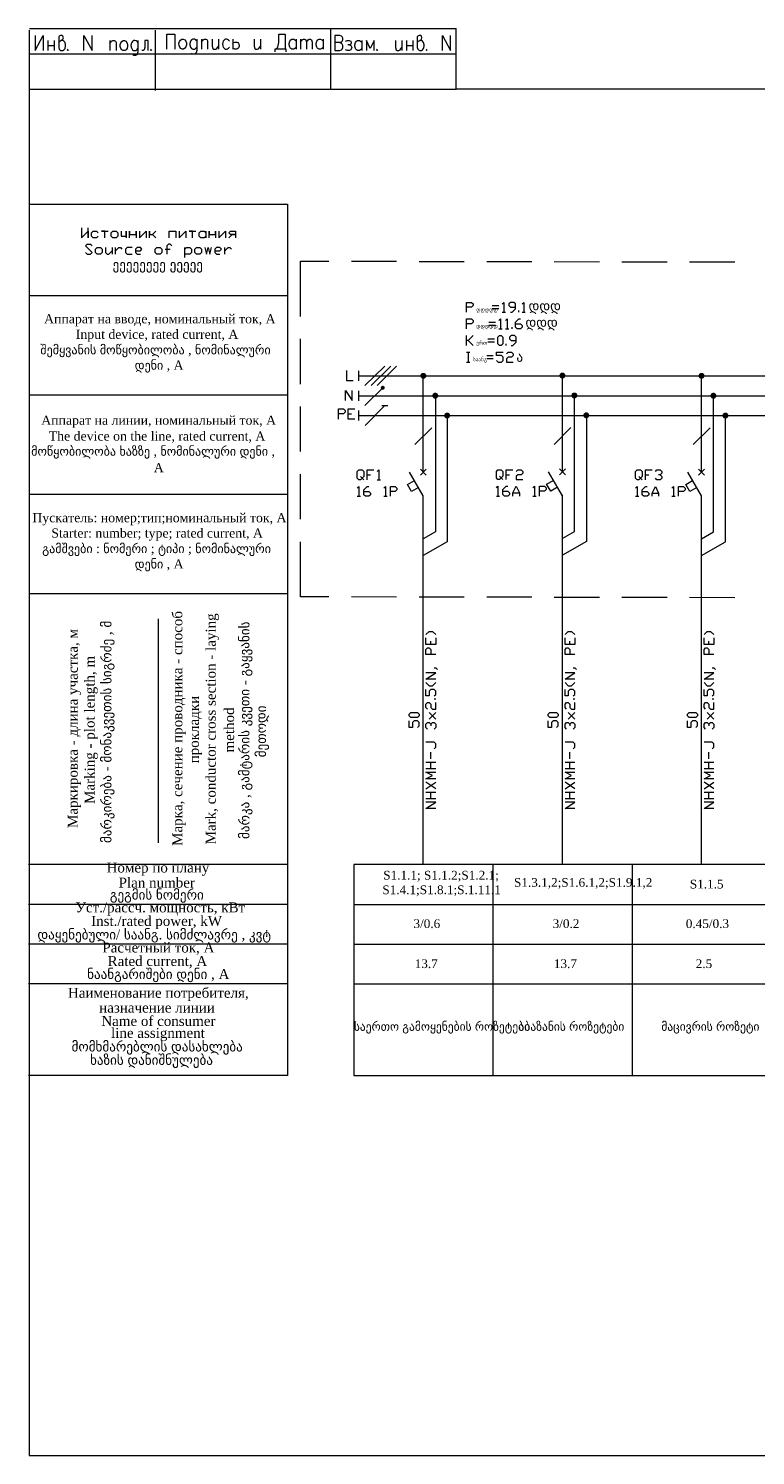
# Model space of a CAD drawing. Header units: millimetres. Extents: x 413 to 305578, y 115 to 38116.
# Tile 181 of 194: x 130103 to 149347, y 361 to 38113. Entities that reach past the tile are written whole.
import ezdxf

# ---------------------------------------------------------------- set-up
doc = ezdxf.new("R2010")
doc.units = ezdxf.units.MM
for name, color, linetype in [('PDF _Рамка1', 7, 'Continuous'), ('PDF _Схема', 7, 'Continuous'), ('PDF _Текст', 7, 'Continuous'), ('PDF _Форматка', 7, 'Continuous'), ('PDF _Элемент', 7, 'Continuous'), ('PDF _Элементы управления', 7, 'Continuous')]:
    doc.layers.add(name, color=color, linetype=linetype)
doc.styles.add('PDF Arial-ItalicMT', font='arial.ttf')
doc.styles.add('PDF ArialMT', font='arial.ttf')
doc.styles.add('PDF Sylfaen', font='sylfaen.ttf')

msp = doc.modelspace()

# ---------------------------------------------------------------- linework, layer by layer
at = {"layer": 'PDF _Рамка1', "lineweight": 0}
for points in [[(130123, 33463), (136961, 33463), (136961, 10418), (130103, 10418)], [(137303, 30499), (137303, 31959), (138055, 31955)], [(138652, 31955), (139845, 31955)], [(140442, 31951), (141635, 31951)], [(142232, 31951), (143426, 31947)], [(144022, 31947), (145216, 31943)], [(145812, 31943), (147006, 31943)], [(147603, 31939), (148796, 31939)], [(136961, 31044), (130123, 31044)], [(137303, 28709), (137303, 29903)], [(136961, 28415), (130123, 28415)], [(140872, 28399), (140872, 24795), (140553, 24612)], [(144551, 28403), (144551, 24799), (144237, 24620)], [(147921, 24612), (148235, 24795), (148235, 28399)], [(137303, 26919), (137303, 28113)], [(141186, 27874), (141186, 24536), (140553, 24170)], [(144870, 27878), (144870, 24540), (144237, 24178)], [(147921, 24170), (148549, 24536), (148549, 27874)], [(137303, 25129), (137303, 26322)], [(136961, 25785), (130123, 25785)], [(138055, 23076), (137303, 23076), (137303, 24532)], [(136961, 23156), (130123, 23156)], [(139845, 23072), (138652, 23076)], [(141635, 23068), (140442, 23072)], [(143426, 23068), (142232, 23068)], [(145216, 23064), (144022, 23064)], [(147006, 23060), (145812, 23064)], [(148796, 23056), (147603, 23060)], [(133544, 16572), (133544, 22495)], [(136961, 15995), (130103, 15995)], [(142395, 15995), (142395, 10418)], [(146079, 15995), (146079, 10418)], [(136961, 14941), (130103, 14941)], [(138715, 14941), (175533, 14941)], [(136961, 13891), (130103, 13891)], [(138715, 13891), (175533, 13891)], [(136961, 12841), (130103, 12841)], [(138715, 12841), (175533, 12841)]]:
    msp.add_lwpolyline(points, dxfattribs=at)
msp.add_lwpolyline([(175533, 10418), (175533, 15995), (138715, 15995), (138715, 10418)], close=True, dxfattribs=at)
at = {"layer": 'PDF _Схема', "lineweight": 0}
for points in [[(138839, 29055), (138839, 28793)], [(138839, 28924), (176265, 28924)], [(138839, 28530), (138839, 28268)], [(138839, 28399), (176265, 28399)], [(138839, 28005), (138839, 27739)], [(138839, 27874), (176265, 27874)], [(140331, 27106), (140776, 27552)], [(144014, 27110), (144460, 27556)], [(147698, 27106), (148144, 27552)], [(138895, 26263), (138938, 26219), (138895, 26175), (138851, 26175), (138807, 26219), (138807, 26394), (138851, 26438), (138938, 26438), (138982, 26394), (138982, 26263), (138938, 26219), (138982, 26175)], [(139070, 26175), (139070, 26438), (139245, 26438)], [(139332, 26394), (139376, 26438), (139376, 26175)], [(142574, 26267), (142618, 26223), (142574, 26179), (142530, 26179), (142487, 26223), (142487, 26398), (142530, 26442), (142618, 26442), (142662, 26398), (142662, 26267), (142618, 26223), (142662, 26179)], [(142749, 26179), (142749, 26442), (142924, 26442)], [(143016, 26398), (143060, 26442), (143147, 26442), (143191, 26398), (143191, 26354), (143147, 26310), (143060, 26310), (143016, 26267), (143016, 26179), (143191, 26179)], [(146258, 26263), (146302, 26219), (146258, 26175), (146214, 26175), (146170, 26219), (146170, 26394), (146214, 26438), (146302, 26438), (146345, 26394), (146345, 26263), (146302, 26219), (146345, 26175)], [(146433, 26175), (146433, 26438), (146608, 26438)], [(146696, 26394), (146739, 26438), (146827, 26438), (146871, 26394), (146871, 26350), (146827, 26306), (146783, 26306)], [(139070, 26306), (139157, 26306)], [(139332, 26175), (139420, 26175)], [(142749, 26310), (142837, 26310)], [(146433, 26306), (146521, 26306)], [(146827, 26306), (146871, 26263), (146871, 26219), (146827, 26175), (146739, 26175), (146696, 26219)], [(138807, 25956), (138851, 26000), (138851, 25738)], [(138807, 25738), (138895, 25738)], [(138982, 25869), (139113, 25869), (139157, 25825), (139157, 25781), (139113, 25738), (139026, 25738), (138982, 25781), (138982, 25913), (139070, 26000), (139113, 26000)], [(139507, 25956), (139551, 26000), (139551, 25738)], [(139507, 25738), (139595, 25738)], [(139682, 25738), (139682, 26000), (139813, 26000), (139857, 25956), (139857, 25913), (139813, 25869), (139682, 25869)], [(142487, 25960), (142530, 26004), (142530, 25742)], [(142487, 25742), (142574, 25742)], [(142662, 25873), (142793, 25873), (142837, 25829), (142837, 25785), (142793, 25742), (142706, 25742), (142662, 25785), (142662, 25917), (142749, 26004), (142793, 26004)], [(142924, 25742), (142924, 25829), (143016, 26004), (143103, 25829), (143103, 25742)], [(142924, 25829), (143103, 25829)], [(143453, 25960), (143497, 26004), (143497, 25742)], [(143453, 25742), (143541, 25742)], [(143628, 25742), (143628, 26004), (143760, 26004), (143803, 25960), (143803, 25917), (143760, 25873), (143628, 25873)], [(146170, 25956), (146214, 26000), (146214, 25738)], [(146170, 25738), (146258, 25738)], [(146345, 25869), (146477, 25869), (146521, 25825), (146521, 25781), (146477, 25738), (146389, 25738), (146345, 25781), (146345, 25913), (146433, 26000), (146477, 26000)], [(146608, 25738), (146608, 25825), (146696, 26000), (146783, 25825), (146783, 25738)], [(146608, 25825), (146783, 25825)], [(147133, 25956), (147177, 26000), (147177, 25738)], [(147133, 25738), (147221, 25738)], [(147308, 25738), (147308, 26000), (147439, 26000), (147483, 25956), (147483, 25913), (147439, 25869), (147308, 25869)]]:
    msp.add_lwpolyline(points, dxfattribs=at)
at = {"layer": 'PDF _Текст', "lineweight": 0}
for points in [[(131507, 32842), (131507, 32580), (131682, 32755), (131682, 32580), (131682, 32842)], [(131945, 32624), (131901, 32580), (131814, 32580), (131770, 32624), (131770, 32711), (131814, 32755), (131901, 32755), (131945, 32711)], [(132120, 32580), (132120, 32755), (132032, 32755), (132207, 32755)], [(132557, 32755), (132557, 32624), (132689, 32624), (132689, 32755), (132689, 32580)], [(132776, 32580), (132776, 32755), (132776, 32667), (132951, 32667), (132951, 32755), (132951, 32580)], [(133039, 32755), (133039, 32580), (133214, 32755), (133214, 32580)], [(133301, 32580), (133301, 32755), (133301, 32667), (133389, 32667), (133476, 32755), (133389, 32667), (133476, 32580)], [(133830, 32580), (133830, 32755), (134005, 32755), (134005, 32580)], [(134093, 32755), (134093, 32580), (134268, 32755), (134268, 32580)], [(134443, 32580), (134443, 32755), (134356, 32755), (134531, 32755)], [(134881, 32580), (134881, 32755), (134881, 32667), (135056, 32667), (135056, 32755), (135056, 32580)], [(135143, 32755), (135143, 32580), (135318, 32755), (135318, 32580)], [(135406, 32580), (135493, 32667), (135449, 32667), (135406, 32711), (135449, 32755), (135581, 32755), (135581, 32667), (135493, 32667), (135581, 32667), (135581, 32580)], [(131615, 32186), (131658, 32142), (131746, 32142), (131790, 32186), (131615, 32361), (131658, 32405), (131746, 32405), (131790, 32361)], [(132140, 32317), (132140, 32186), (132183, 32142), (132227, 32142), (132315, 32230)], [(132315, 32317), (132315, 32142)], [(132402, 32142), (132402, 32317)], [(132402, 32230), (132490, 32317), (132534, 32317), (132577, 32274)], [(132844, 32317), (132713, 32317), (132669, 32274), (132669, 32186), (132713, 32142), (132844, 32142)], [(132931, 32230), (133063, 32230), (133106, 32274), (133063, 32317), (132975, 32317), (132931, 32274), (132931, 32186), (132975, 32142), (133063, 32142)], [(133719, 32274), (133850, 32274)], [(133894, 32361), (133850, 32405), (133807, 32405), (133763, 32361), (133763, 32142)], [(134244, 32055), (134244, 32317)], [(134244, 32274), (134288, 32317), (134375, 32317), (134419, 32274), (134419, 32186), (134375, 32142), (134244, 32142)], [(134769, 32317), (134813, 32142), (134857, 32317), (134901, 32142), (134944, 32317)], [(135036, 32230), (135167, 32230), (135211, 32274), (135167, 32317), (135080, 32317), (135036, 32274), (135036, 32186), (135080, 32142), (135167, 32142)], [(135298, 32142), (135298, 32317)], [(135298, 32230), (135386, 32317), (135430, 32317), (135473, 32274)], [(141695, 30607), (141695, 30869), (141826, 30869), (141870, 30826), (141870, 30782), (141826, 30738), (141695, 30738)], [(142379, 30782), (142554, 30782)], [(142554, 30694), (142379, 30694)], [(142642, 30826), (142686, 30869), (142686, 30607)], [(142642, 30607), (142729, 30607)], [(142861, 30607), (142904, 30607), (142992, 30694), (142992, 30826), (142948, 30869), (142861, 30869), (142817, 30826), (142817, 30782), (142861, 30738), (142992, 30738)], [(143079, 30607), (143079, 30651)], [(143167, 30826), (143211, 30869), (143211, 30607)], [(143167, 30607), (143254, 30607)], [(141695, 30169), (141695, 30432), (141826, 30432), (141870, 30388), (141870, 30344), (141826, 30300), (141695, 30300)], [(142292, 30344), (142467, 30344)], [(142467, 30257), (142292, 30257)], [(142554, 30388), (142598, 30432), (142598, 30169)], [(142729, 30388), (142773, 30432), (142773, 30169)], [(142904, 30169), (142904, 30213)], [(142992, 30300), (143123, 30300), (143167, 30257), (143167, 30213), (143123, 30169), (143036, 30169), (142992, 30213), (142992, 30344), (143079, 30432), (143123, 30432)], [(141695, 29728), (141695, 29994)], [(141870, 29994), (141739, 29863), (141695, 29863)], [(141739, 29863), (141870, 29728)], [(142264, 29907), (142439, 29907)], [(142554, 30169), (142642, 30169)], [(142729, 30169), (142817, 30169)], [(142877, 29728), (142920, 29728), (143008, 29815), (143008, 29950), (142964, 29994), (142877, 29994), (142833, 29950), (142833, 29907), (142877, 29863), (143008, 29863)], [(141695, 29553), (141783, 29553)], [(141739, 29553), (141739, 29290)], [(142232, 29465), (142407, 29465)], [(142439, 29815), (142264, 29815)], [(142495, 29334), (142538, 29290), (142626, 29290), (142670, 29334), (142670, 29421), (142626, 29465), (142495, 29465), (142495, 29553), (142670, 29553)], [(142745, 29728), (142745, 29771)], [(142757, 29509), (142801, 29553), (142889, 29553), (142932, 29509), (142932, 29465), (142889, 29421), (142801, 29421), (142757, 29378), (142757, 29290), (142932, 29290)], [(141695, 29290), (141783, 29290)], [(142407, 29378), (142232, 29378)], [(138521, 29067), (138521, 28805), (138696, 28805)], [(138497, 28276), (138497, 28538), (138672, 28276), (138672, 28538)], [(138306, 27782), (138306, 28049), (138437, 28049), (138481, 28005), (138481, 27961), (138437, 27918), (138306, 27918)], [(138743, 27782), (138568, 27782), (138568, 28049), (138743, 28049)], [(138568, 27918), (138656, 27918)], [(140621, 22078), (140709, 22165), (140796, 22165), (140884, 22078)], [(140884, 21990), (140884, 21815), (140621, 21815), (140621, 21990)], [(140752, 21815), (140752, 21903)], [(144305, 22078), (144392, 22165), (144480, 22165), (144567, 22078)], [(144567, 21990), (144567, 21815), (144305, 21815), (144305, 21990)], [(144436, 21815), (144436, 21903)], [(147984, 22078), (148072, 22165), (148159, 22165), (148247, 22078)], [(148247, 21990), (148247, 21815), (147984, 21815), (147984, 21990)], [(148116, 21815), (148116, 21903)], [(140884, 21553), (140621, 21553), (140621, 21684), (140665, 21728), (140709, 21728), (140752, 21684), (140752, 21553)], [(144567, 21553), (144305, 21553), (144305, 21684), (144348, 21728), (144392, 21728), (144436, 21684), (144436, 21553)], [(148247, 21553), (147984, 21553), (147984, 21684), (148028, 21728), (148072, 21728), (148116, 21684), (148116, 21553)], [(140840, 21203), (140884, 21203), (140927, 21159)], [(144524, 21203), (144567, 21203), (144611, 21159)], [(148203, 21203), (148247, 21203), (148291, 21159)], [(140884, 20896), (140621, 20896), (140884, 21071), (140621, 21071)], [(140621, 20809), (140709, 20721), (140796, 20721), (140884, 20809)], [(144567, 20896), (144305, 20896), (144567, 21071), (144305, 21071)], [(144305, 20809), (144392, 20721), (144480, 20721), (144567, 20809)], [(148247, 20896), (147984, 20896), (148247, 21071), (147984, 21071)], [(147984, 20809), (148072, 20721), (148159, 20721), (148247, 20809)], [(140840, 20455), (140884, 20498), (140884, 20586), (140840, 20630), (140752, 20630), (140709, 20586), (140709, 20455), (140621, 20455), (140621, 20630)], [(144524, 20455), (144567, 20498), (144567, 20586), (144524, 20630), (144436, 20630), (144392, 20586), (144392, 20455), (144305, 20455), (144305, 20630)], [(148203, 20455), (148247, 20498), (148247, 20586), (148203, 20630), (148116, 20630), (148072, 20586), (148072, 20455), (147984, 20455), (147984, 20630)], [(140665, 20105), (140621, 20148), (140621, 20236), (140665, 20280), (140709, 20280), (140752, 20236), (140752, 20148), (140796, 20105), (140884, 20105), (140884, 20280)], [(140884, 19842), (140709, 20017)], [(140709, 19842), (140884, 20017)], [(140884, 20367), (140840, 20367)], [(144348, 20105), (144305, 20148), (144305, 20236), (144348, 20280), (144392, 20280), (144436, 20236), (144436, 20148), (144480, 20105), (144567, 20105), (144567, 20280)], [(144567, 19842), (144392, 20017)], [(144392, 19842), (144567, 20017)], [(144567, 20367), (144524, 20367)], [(148028, 20105), (147984, 20148), (147984, 20236), (148028, 20280), (148072, 20280), (148116, 20236), (148116, 20148), (148159, 20105), (148247, 20105), (148247, 20280)], [(148247, 19842), (148072, 20017)], [(148072, 19842), (148247, 20017)], [(148247, 20367), (148203, 20367)], [(140402, 19623), (140446, 19667), (140446, 19755), (140402, 19798), (140315, 19798), (140271, 19755), (140271, 19623), (140183, 19623), (140183, 19798)], [(140665, 19580), (140621, 19623), (140621, 19711), (140665, 19755), (140709, 19755), (140752, 19711), (140752, 19667)], [(140752, 19711), (140796, 19755), (140840, 19755), (140884, 19711), (140884, 19623), (140840, 19580)], [(144082, 19623), (144126, 19667), (144126, 19755), (144082, 19798), (143994, 19798), (143951, 19755), (143951, 19623), (143863, 19623), (143863, 19798)], [(144348, 19580), (144305, 19623), (144305, 19711), (144348, 19755), (144392, 19755), (144436, 19711), (144436, 19667)], [(144436, 19711), (144480, 19755), (144524, 19755), (144567, 19711), (144567, 19623), (144524, 19580)], [(147766, 19623), (147809, 19667), (147809, 19755), (147766, 19798), (147678, 19798), (147634, 19755), (147634, 19623), (147547, 19623), (147547, 19798)], [(148028, 19580), (147984, 19623), (147984, 19711), (148028, 19755), (148072, 19755), (148116, 19711), (148116, 19667)], [(148116, 19711), (148159, 19755), (148203, 19755), (148247, 19711), (148247, 19623), (148203, 19580)], [(140840, 19054), (140884, 19098), (140884, 19186), (140840, 19229), (140621, 19229)], [(140752, 18792), (140752, 18967)], [(144524, 19054), (144567, 19098), (144567, 19186), (144524, 19229), (144305, 19229)], [(144436, 18792), (144436, 18967)], [(148203, 19054), (148247, 19098), (148247, 19186), (148203, 19229), (147984, 19229)], [(148116, 18792), (148116, 18967)], [(140621, 18704), (140884, 18704)], [(140884, 18529), (140621, 18529)], [(140752, 18529), (140752, 18704)], [(144305, 18704), (144567, 18704)], [(144567, 18529), (144305, 18529)], [(144436, 18529), (144436, 18704)], [(147984, 18704), (148247, 18704)], [(148247, 18529), (147984, 18529)], [(148116, 18529), (148116, 18704)], [(140884, 18263), (140621, 18263), (140796, 18350), (140621, 18442), (140884, 18442)], [(140884, 18000), (140621, 18175)], [(140621, 18000), (140884, 18175)], [(144567, 18263), (144305, 18263), (144480, 18350), (144305, 18442), (144567, 18442)], [(144567, 18000), (144305, 18175)], [(144305, 18000), (144567, 18175)], [(148247, 18263), (147984, 18263), (148159, 18350), (147984, 18442), (148247, 18442)], [(148247, 18000), (147984, 18175)], [(147984, 18000), (148247, 18175)], [(140621, 17913), (140884, 17913)], [(140752, 17738), (140752, 17913)], [(144305, 17913), (144567, 17913)], [(144436, 17738), (144436, 17913)], [(147984, 17913), (148247, 17913)], [(148116, 17738), (148116, 17913)], [(140884, 17738), (140621, 17738)], [(140884, 17475), (140621, 17475), (140884, 17650), (140621, 17650)], [(144567, 17738), (144305, 17738)], [(144567, 17475), (144305, 17475), (144567, 17650), (144305, 17650)], [(148247, 17738), (147984, 17738)], [(148247, 17475), (147984, 17475), (148247, 17650), (147984, 17650)]]:
    msp.add_lwpolyline(points, dxfattribs=at)
for points in [[(132295, 32624), (132295, 32711), (132339, 32755), (132426, 32755), (132470, 32711), (132470, 32624), (132426, 32580), (132339, 32580)], [(134618, 32624), (134618, 32711), (134662, 32755), (134749, 32755), (134793, 32711), (134793, 32755), (134793, 32580), (134793, 32624), (134749, 32580), (134662, 32580)], [(132008, 32142), (131921, 32142), (131877, 32186), (131877, 32274), (131921, 32317), (132008, 32317), (132052, 32274), (132052, 32186)], [(133588, 32142), (133500, 32142), (133456, 32186), (133456, 32274), (133500, 32317), (133588, 32317), (133631, 32274), (133631, 32186)], [(134638, 32142), (134550, 32142), (134507, 32186), (134507, 32274), (134550, 32317), (134638, 32317), (134682, 32274), (134682, 32186)], [(142570, 29728), (142527, 29771), (142527, 29950), (142570, 29994), (142614, 29994), (142658, 29950), (142658, 29771), (142614, 29728)], [(140446, 19930), (140402, 19886), (140227, 19886), (140183, 19930), (140183, 19973), (140227, 20017), (140402, 20017), (140446, 19973)], [(144126, 19930), (144082, 19886), (143907, 19886), (143863, 19930), (143863, 19973), (143907, 20017), (144082, 20017), (144126, 19973)], [(147809, 19930), (147766, 19886), (147591, 19886), (147547, 19930), (147547, 19973), (147591, 20017), (147766, 20017), (147809, 19973)]]:
    msp.add_lwpolyline(points, close=True, dxfattribs=at)
at = {"layer": 'PDF _Форматка', "lineweight": 0}
for points in [[(130123, 38070), (130123, 36510), (130123, 361), (184615, 361), (184615, 36510), (141425, 36510)], [(130131, 36510), (141425, 36510), (141425, 38113)], [(141425, 38106), (130131, 38106)], [(130282, 37930), (130282, 37533), (130493, 37930), (130493, 37533)], [(130616, 37795), (130616, 37533)], [(130783, 37795), (130783, 37533)], [(130903, 37740), (130934, 37779), (130962, 37795), (131010, 37835), (131026, 37871), (131010, 37911), (130994, 37930), (130950, 37930), (130918, 37911), (130903, 37891), (130903, 37608), (130918, 37568), (130934, 37549), (130962, 37533), (131010, 37533), (131038, 37549), (131070, 37588), (131086, 37644), (131086, 37684), (131070, 37740), (131038, 37779), (131010, 37795), (130962, 37795)], [(131571, 37533), (131571, 37930), (131786, 37533), (131786, 37930)], [(132255, 37795), (132255, 37533)], [(132255, 37720), (132299, 37779), (132331, 37795), (132374, 37795), (132406, 37779), (132422, 37740), (132422, 37533)], [(132999, 37795), (132999, 37493), (132983, 37437), (132967, 37417), (132939, 37397), (132892, 37397), (132864, 37417)], [(133273, 37533), (133273, 37795), (133182, 37795), (133182, 37608), (133166, 37549), (133134, 37533), (133106, 37533)], [(133452, 38070), (133452, 36474)], [(133767, 37568), (133767, 37966), (133978, 37966), (133978, 37568)], [(134558, 37775), (134542, 37795), (134527, 37815), (134495, 37831), (134451, 37831), (134419, 37815), (134391, 37775), (134375, 37720), (134375, 37680), (134391, 37624), (134419, 37584), (134451, 37568), (134495, 37568), (134527, 37584), (134558, 37624)], [(134558, 37831), (134558, 37529), (134542, 37473), (134527, 37453), (134495, 37433), (134451, 37433), (134419, 37453)], [(134678, 37831), (134678, 37568)], [(134678, 37755), (134725, 37815), (134753, 37831), (134801, 37831), (134829, 37815), (134845, 37775), (134845, 37568)], [(134968, 37831), (134968, 37644), (134980, 37584), (135012, 37568), (135060, 37568), (135087, 37584), (135135, 37644)], [(135135, 37831), (135135, 37568)], [(135513, 37831), (135513, 37568)], [(135513, 37720), (135529, 37740), (135561, 37755), (135605, 37755), (135621, 37755), (135648, 37740), (135664, 37720), (135680, 37680), (135680, 37644), (135664, 37604), (135648, 37584), (135621, 37568), (135561, 37568), (135529, 37584), (135513, 37604)], [(136074, 37831), (136074, 37644), (136090, 37584), (136122, 37568), (136166, 37568), (136197, 37584), (136241, 37644)], [(136241, 37831), (136241, 37568)], [(136651, 37568), (136699, 37624), (136715, 37664), (136730, 37740), (136730, 37966), (136898, 37966), (136898, 37568)], [(137184, 37624), (137152, 37584), (137124, 37568), (137077, 37568), (137049, 37584), (137033, 37604), (137017, 37624), (137001, 37680), (137001, 37720), (137017, 37775), (137049, 37815), (137077, 37831), (137124, 37831), (137152, 37815), (137184, 37775)], [(137184, 37831), (137184, 37568)], [(137307, 37831), (137307, 37568)], [(137307, 37755), (137351, 37815), (137383, 37831), (137411, 37831), (137443, 37815), (137458, 37755), (137458, 37568)], [(137458, 37755), (137502, 37815), (137534, 37831), (137566, 37831), (137594, 37815), (137610, 37755), (137610, 37568)], [(137900, 37624), (137868, 37584), (137836, 37568), (137793, 37568), (137761, 37584), (137745, 37604), (137733, 37624), (137717, 37680), (137717, 37720), (137733, 37775), (137761, 37815), (137793, 37831), (137836, 37831), (137868, 37815), (137900, 37775)], [(137900, 37831), (137900, 37568)], [(138103, 36510), (138103, 38106)], [(138346, 37740), (138389, 37759), (138405, 37779), (138421, 37815), (138421, 37855), (138405, 37891), (138389, 37911), (138346, 37930), (138210, 37930), (138210, 37533), (138346, 37533), (138389, 37549), (138405, 37568), (138421, 37608), (138421, 37664), (138405, 37700), (138389, 37720), (138346, 37740), (138210, 37740)], [(138497, 37779), (138544, 37795), (138588, 37795), (138632, 37779), (138648, 37740), (138632, 37700), (138604, 37684), (138556, 37684)], [(138922, 37588), (138891, 37549), (138863, 37533), (138815, 37533), (138787, 37549), (138771, 37568), (138755, 37588), (138739, 37644), (138739, 37684), (138755, 37740), (138787, 37779), (138815, 37795), (138863, 37795), (138891, 37779), (138922, 37740)], [(138922, 37795), (138922, 37533)], [(139257, 37533), (139257, 37795), (139149, 37588), (139046, 37795), (139046, 37533)], [(139817, 37795), (139817, 37608), (139833, 37549), (139865, 37533), (139909, 37533), (139941, 37549), (139985, 37608)], [(139985, 37795), (139985, 37533)], [(140108, 37795), (140108, 37533)], [(140275, 37795), (140275, 37533)], [(140394, 37740), (140426, 37779), (140458, 37795), (140502, 37835), (140518, 37871), (140502, 37911), (140486, 37930), (140442, 37930), (140410, 37911), (140394, 37891), (140394, 37608), (140410, 37568), (140426, 37549), (140458, 37533), (140502, 37533), (140533, 37549), (140561, 37588), (140577, 37644), (140577, 37684), (140561, 37740), (140533, 37779), (140502, 37795), (140458, 37795)], [(141063, 37533), (141063, 37930), (141277, 37533), (141277, 37930)], [(130131, 37441), (141425, 37441)], [(130616, 37664), (130783, 37664)], [(131145, 37568), (131129, 37549), (131145, 37533), (131161, 37549)], [(133349, 37568), (133333, 37549), (133349, 37533), (133365, 37549)], [(136925, 37493), (136925, 37568), (136623, 37568), (136623, 37493)], [(138604, 37684), (138632, 37664), (138648, 37644), (138664, 37608), (138648, 37568), (138632, 37549), (138604, 37533), (138544, 37533), (138497, 37549)], [(139332, 37568), (139316, 37549), (139332, 37533), (139348, 37549)], [(140108, 37664), (140275, 37664)], [(140637, 37568), (140625, 37549), (140637, 37533), (140653, 37549)]]:
    msp.add_lwpolyline(points, dxfattribs=at)
for centre, ratio, start_param, end_param in [((132627, 37664), 0.731925, 0.223892, 6.507077), ((132915, 37664), 0.745868, 5.306024, 10.401939), ((134185, 37700), 0.744624, 0.240449, 6.523634), ((135338, 37700), 0.745922, 5.303312, 10.397477)]:
    msp.add_ellipse(centre, major_axis=(0, 135), ratio=ratio, start_param=start_param, end_param=end_param, dxfattribs=at)
at = {"layer": 'PDF _Элемент', "lineweight": 0}
for points in [[(140553, 26378), (140553, 28912)], [(144237, 26386), (144237, 28916)], [(147921, 26378), (147921, 28912)], [(140633, 26458), (140478, 26299)], [(140633, 26299), (140478, 26458)], [(144317, 26466), (144158, 26306)], [(144317, 26306), (144158, 26466)], [(147996, 26299), (147841, 26458)], [(147996, 26458), (147841, 26299)], [(140426, 25972), (140243, 25865), (140136, 26048), (140319, 26155)], [(140553, 15995), (140553, 25750), (140191, 26378)], [(144106, 25980), (143927, 25873), (143819, 26056), (144002, 26159)], [(144237, 25754), (143871, 26386)], [(147790, 25972), (147607, 25865), (147499, 26048), (147682, 26155)], [(147921, 15995), (147921, 25750), (147555, 26378)], [(144237, 15995), (144237, 25773)]]:
    msp.add_lwpolyline(points, dxfattribs=at)
at = {"layer": 'PDF _Элемент', "transparency": 33554559}
for points in [[(140478, 28940), (140633, 28924), (140474, 28924)], [(140633, 28924), (140474, 28924), (140633, 28912)], [(140474, 28924), (140633, 28912), (140478, 28912)], [(140482, 28956), (140633, 28940), (140478, 28940)], [(140633, 28940), (140478, 28940), (140633, 28924)], [(140633, 28912), (140478, 28912), (140629, 28896)], [(140478, 28912), (140629, 28896), (140482, 28896)], [(140486, 28968), (140629, 28956), (140482, 28956)], [(140629, 28956), (140482, 28956), (140633, 28940)], [(140629, 28896), (140482, 28896), (140621, 28884)], [(140482, 28896), (140621, 28884), (140486, 28884)], [(140498, 28980), (140621, 28968), (140486, 28968)], [(140621, 28968), (140486, 28968), (140629, 28956)], [(140621, 28884), (140486, 28884), (140613, 28872)], [(140486, 28884), (140613, 28872), (140498, 28872)], [(140506, 28988), (140613, 28980), (140498, 28980)], [(140613, 28980), (140498, 28980), (140621, 28968)], [(140613, 28872), (140498, 28872), (140601, 28864)], [(140498, 28872), (140601, 28864), (140506, 28864)], [(140518, 28996), (140601, 28988), (140506, 28988)], [(140601, 28988), (140506, 28988), (140613, 28980)], [(140601, 28864), (140506, 28864), (140589, 28856)], [(140506, 28864), (140589, 28856), (140518, 28856)], [(140533, 29000), (140589, 28996), (140518, 28996)], [(140589, 28996), (140518, 28996), (140601, 28988)], [(140589, 28856), (140518, 28856), (140577, 28848)], [(140518, 28856), (140577, 28848), (140533, 28848)], [(140545, 29004), (140577, 29000), (140533, 29000)], [(140577, 29000), (140533, 29000), (140589, 28996)], [(140577, 28848), (140533, 28848), (140561, 28848)], [(140533, 28848), (140561, 28848), (140545, 28848)], [(140561, 29004), (140545, 29004), (140577, 29000)], [(144161, 28960), (144313, 28948), (144158, 28948)], [(144313, 28948), (144158, 28948), (144317, 28932)], [(144158, 28948), (144317, 28932), (144158, 28932)], [(144317, 28932), (144158, 28932), (144313, 28916)], [(144158, 28932), (144313, 28916), (144158, 28916)], [(144313, 28916), (144158, 28916), (144309, 28904)], [(144158, 28916), (144309, 28904), (144161, 28904)], [(144169, 28972), (144309, 28960), (144161, 28960)], [(144309, 28960), (144161, 28960), (144313, 28948)], [(144309, 28904), (144161, 28904), (144305, 28888)], [(144161, 28904), (144305, 28888), (144169, 28888)], [(144177, 28984), (144305, 28972), (144169, 28972)], [(144305, 28972), (144169, 28972), (144309, 28960)], [(144305, 28888), (144169, 28888), (144293, 28880)], [(144169, 28888), (144293, 28880), (144177, 28880)], [(144189, 28996), (144293, 28984), (144177, 28984)], [(144293, 28984), (144177, 28984), (144305, 28972)], [(144293, 28880), (144177, 28880), (144285, 28868)], [(144177, 28880), (144285, 28868), (144189, 28868)], [(144201, 29004), (144285, 28996), (144189, 28996)], [(144285, 28996), (144189, 28996), (144293, 28984)], [(144285, 28868), (144189, 28868), (144273, 28860)], [(144189, 28868), (144273, 28860), (144201, 28860)], [(144213, 29008), (144273, 29004), (144201, 29004)], [(144273, 29004), (144201, 29004), (144285, 28996)], [(144273, 28860), (144201, 28860), (144257, 28856)], [(144201, 28860), (144257, 28856), (144213, 28856)], [(144229, 29012), (144257, 29008), (144213, 29008)], [(144257, 29008), (144213, 29008), (144273, 29004)], [(144257, 28856), (144213, 28856), (144245, 28852)], [(144213, 28856), (144245, 28852), (144229, 28852)], [(144245, 29012), (144229, 29012), (144257, 29008)], [(147845, 28956), (147996, 28940), (147841, 28940)], [(147996, 28940), (147841, 28940), (147996, 28924)], [(147841, 28940), (147996, 28924), (147841, 28924)], [(147996, 28924), (147841, 28924), (147996, 28912)], [(147841, 28924), (147996, 28912), (147841, 28912)], [(147996, 28912), (147841, 28912), (147992, 28896)], [(147841, 28912), (147992, 28896), (147845, 28896)], [(147853, 28968), (147992, 28956), (147845, 28956)], [(147992, 28956), (147845, 28956), (147996, 28940)], [(147992, 28896), (147845, 28896), (147984, 28884)], [(147845, 28896), (147984, 28884), (147853, 28884)], [(147861, 28980), (147984, 28968), (147853, 28968)], [(147984, 28968), (147853, 28968), (147992, 28956)], [(147984, 28884), (147853, 28884), (147976, 28872)], [(147853, 28884), (147976, 28872), (147861, 28872)], [(147869, 28988), (147976, 28980), (147861, 28980)], [(147976, 28980), (147861, 28980), (147984, 28968)], [(147976, 28872), (147861, 28872), (147965, 28864)], [(147861, 28872), (147965, 28864), (147869, 28864)], [(147885, 28996), (147965, 28988), (147869, 28988)], [(147965, 28988), (147869, 28988), (147976, 28980)], [(147965, 28864), (147869, 28864), (147953, 28856)], [(147869, 28864), (147953, 28856), (147885, 28856)], [(147897, 29000), (147953, 28996), (147885, 28996)], [(147953, 28996), (147885, 28996), (147965, 28988)], [(147953, 28856), (147885, 28856), (147941, 28848)], [(147885, 28856), (147941, 28848), (147897, 28848)], [(147913, 29004), (147941, 29000), (147897, 29000)], [(147941, 29000), (147897, 29000), (147953, 28996)], [(147941, 28848), (147897, 28848), (147925, 28848)], [(147897, 28848), (147925, 28848), (147913, 28848)], [(147925, 29004), (147913, 29004), (147941, 29000)], [(140796, 28427), (140947, 28415), (140792, 28415)], [(140947, 28415), (140792, 28415), (140947, 28399)], [(140792, 28415), (140947, 28399), (140792, 28399)], [(140947, 28399), (140792, 28399), (140947, 28387)], [(140792, 28399), (140947, 28387), (140792, 28387)], [(140947, 28387), (140792, 28387), (140943, 28371)], [(140792, 28387), (140943, 28371), (140796, 28371)], [(140804, 28443), (140943, 28427), (140796, 28427)], [(140943, 28427), (140796, 28427), (140947, 28415)], [(140943, 28371), (140796, 28371), (140935, 28359)], [(140796, 28371), (140935, 28359), (140804, 28359)], [(140812, 28455), (140935, 28443), (140804, 28443)], [(140935, 28443), (140804, 28443), (140943, 28427)], [(140935, 28359), (140804, 28359), (140927, 28347)], [(140804, 28359), (140927, 28347), (140812, 28347)], [(140824, 28463), (140927, 28455), (140812, 28455)], [(140927, 28455), (140812, 28455), (140935, 28443)], [(140927, 28347), (140812, 28347), (140915, 28335)], [(140812, 28347), (140915, 28335), (140824, 28335)], [(140836, 28471), (140915, 28463), (140824, 28463)], [(140915, 28463), (140824, 28463), (140927, 28455)], [(140915, 28335), (140824, 28335), (140903, 28327)], [(140824, 28335), (140903, 28327), (140836, 28327)], [(140848, 28475), (140903, 28471), (140836, 28471)], [(140903, 28471), (140836, 28471), (140915, 28463)], [(140903, 28327), (140836, 28327), (140892, 28323)], [(140836, 28327), (140892, 28323), (140848, 28323)], [(140864, 28479), (140892, 28475), (140848, 28475)], [(140892, 28475), (140848, 28475), (140903, 28471)], [(140892, 28323), (140848, 28323), (140876, 28319)], [(140848, 28323), (140876, 28319), (140864, 28319)], [(140876, 28479), (140864, 28479), (140892, 28475)], [(144476, 28419), (144631, 28407), (144472, 28407)], [(144631, 28407), (144472, 28407), (144631, 28391)], [(144472, 28407), (144631, 28391), (144476, 28391)], [(144480, 28435), (144631, 28419), (144476, 28419)], [(144631, 28419), (144476, 28419), (144631, 28407)], [(144631, 28391), (144476, 28391), (144627, 28379)], [(144476, 28391), (144627, 28379), (144480, 28379)], [(144484, 28447), (144627, 28435), (144480, 28435)], [(144627, 28435), (144480, 28435), (144631, 28419)], [(144627, 28379), (144480, 28379), (144619, 28363)], [(144480, 28379), (144619, 28363), (144484, 28363)], [(144492, 28459), (144619, 28447), (144484, 28447)], [(144619, 28447), (144484, 28447), (144627, 28435)], [(144619, 28363), (144484, 28363), (144611, 28351)], [(144484, 28363), (144611, 28351), (144492, 28351)], [(144504, 28471), (144611, 28459), (144492, 28459)], [(144611, 28459), (144492, 28459), (144619, 28447)], [(144611, 28351), (144492, 28351), (144599, 28343)], [(144492, 28351), (144599, 28343), (144504, 28343)], [(144516, 28475), (144599, 28471), (144504, 28471)], [(144599, 28471), (144504, 28471), (144611, 28459)], [(144599, 28343), (144504, 28343), (144587, 28335)], [(144504, 28343), (144587, 28335), (144516, 28335)], [(144531, 28483), (144587, 28475), (144516, 28475)], [(144587, 28475), (144516, 28475), (144599, 28471)], [(144587, 28335), (144516, 28335), (144575, 28331)], [(144516, 28335), (144575, 28331), (144531, 28331)], [(144543, 28483), (144575, 28483), (144531, 28483)], [(144575, 28483), (144531, 28483), (144587, 28475)], [(144575, 28331), (144531, 28331), (144559, 28327)], [(144531, 28331), (144559, 28327), (144543, 28327)], [(144559, 28483), (144543, 28483), (144575, 28483)], [(148159, 28427), (148311, 28415), (148156, 28415)], [(148311, 28415), (148156, 28415), (148315, 28399)], [(148156, 28415), (148315, 28399), (148156, 28399)], [(148315, 28399), (148156, 28399), (148311, 28387)], [(148156, 28399), (148311, 28387), (148156, 28387)], [(148311, 28387), (148156, 28387), (148307, 28371)], [(148156, 28387), (148307, 28371), (148159, 28371)], [(148167, 28443), (148307, 28427), (148159, 28427)], [(148307, 28427), (148159, 28427), (148311, 28415)], [(148307, 28371), (148159, 28371), (148303, 28359)], [(148159, 28371), (148303, 28359), (148167, 28359)], [(148175, 28455), (148303, 28443), (148167, 28443)], [(148303, 28443), (148167, 28443), (148307, 28427)], [(148303, 28359), (148167, 28359), (148291, 28347)], [(148167, 28359), (148291, 28347), (148175, 28347)], [(148187, 28463), (148291, 28455), (148175, 28455)], [(148291, 28455), (148175, 28455), (148303, 28443)], [(148291, 28347), (148175, 28347), (148283, 28335)], [(148175, 28347), (148283, 28335), (148187, 28335)], [(148199, 28471), (148283, 28463), (148187, 28463)], [(148283, 28463), (148187, 28463), (148291, 28455)], [(148283, 28335), (148187, 28335), (148271, 28327)], [(148187, 28335), (148271, 28327), (148199, 28327)], [(148211, 28475), (148271, 28471), (148199, 28471)], [(148271, 28471), (148199, 28471), (148283, 28463)], [(148271, 28327), (148199, 28327), (148255, 28323)], [(148199, 28327), (148255, 28323), (148211, 28323)], [(148227, 28479), (148255, 28475), (148211, 28475)], [(148255, 28475), (148211, 28475), (148271, 28471)], [(148255, 28323), (148211, 28323), (148243, 28319)], [(148211, 28323), (148243, 28319), (148227, 28319)], [(148243, 28479), (148227, 28479), (148255, 28475)], [(141138, 27938), (141246, 27926), (141126, 27926)], [(141150, 27945), (141234, 27938), (141138, 27938)], [(141234, 27938), (141138, 27938), (141246, 27926)], [(141162, 27949), (141222, 27945), (141150, 27945)], [(141222, 27945), (141150, 27945), (141234, 27938)], [(141178, 27953), (141206, 27949), (141162, 27949)], [(141206, 27949), (141162, 27949), (141222, 27945)], [(141194, 27953), (141178, 27953), (141206, 27949)], [(144822, 27941), (144925, 27934), (144810, 27934)], [(144834, 27949), (144913, 27941), (144822, 27941)], [(144913, 27941), (144822, 27941), (144925, 27934)], [(144846, 27957), (144901, 27949), (144834, 27949)], [(144901, 27949), (144834, 27949), (144913, 27941)], [(144862, 27957), (144889, 27957), (144846, 27957)], [(144889, 27957), (144846, 27957), (144901, 27949)], [(144874, 27957), (144862, 27957), (144889, 27957)], [(148502, 27938), (148609, 27926), (148490, 27926)], [(148514, 27945), (148597, 27938), (148502, 27938)], [(148597, 27938), (148502, 27938), (148609, 27926)], [(148529, 27949), (148585, 27945), (148514, 27945)], [(148585, 27945), (148514, 27945), (148597, 27938)], [(148541, 27953), (148569, 27949), (148529, 27949)], [(148569, 27949), (148529, 27949), (148585, 27945)], [(148557, 27953), (148541, 27953), (148569, 27949)], [(141110, 27902), (141261, 27890), (141106, 27890)], [(141261, 27890), (141106, 27890), (141265, 27874)], [(141106, 27890), (141265, 27874), (141106, 27874)], [(141265, 27874), (141106, 27874), (141261, 27858)], [(141106, 27874), (141261, 27858), (141106, 27858)], [(141261, 27858), (141106, 27858), (141257, 27846)], [(141106, 27858), (141257, 27846), (141110, 27846)], [(141118, 27914), (141257, 27902), (141110, 27902)], [(141257, 27902), (141110, 27902), (141261, 27890)], [(141257, 27846), (141110, 27846), (141254, 27834)], [(141110, 27846), (141254, 27834), (141118, 27834)], [(141126, 27926), (141254, 27914), (141118, 27914)], [(141254, 27914), (141118, 27914), (141257, 27902)], [(141254, 27834), (141118, 27834), (141246, 27822)], [(141118, 27834), (141246, 27822), (141126, 27822)], [(141246, 27926), (141126, 27926), (141254, 27914)], [(141246, 27822), (141126, 27822), (141234, 27810)], [(141126, 27822), (141234, 27810), (141138, 27810)], [(141234, 27810), (141138, 27810), (141222, 27802)], [(141138, 27810), (141222, 27802), (141150, 27802)], [(141222, 27802), (141150, 27802), (141206, 27798)], [(141150, 27802), (141206, 27798), (141162, 27798)], [(141206, 27798), (141162, 27798), (141194, 27794)], [(141162, 27798), (141194, 27794), (141178, 27794)], [(144794, 27910), (144945, 27894), (144790, 27894)], [(144945, 27894), (144790, 27894), (144945, 27878)], [(144790, 27894), (144945, 27878), (144790, 27878)], [(144945, 27878), (144790, 27878), (144945, 27866)], [(144790, 27878), (144945, 27866), (144790, 27866)], [(144945, 27866), (144790, 27866), (144941, 27850)], [(144790, 27866), (144941, 27850), (144794, 27850)], [(144802, 27922), (144941, 27910), (144794, 27910)], [(144941, 27910), (144794, 27910), (144945, 27894)], [(144941, 27850), (144794, 27850), (144933, 27838)], [(144794, 27850), (144933, 27838), (144802, 27838)], [(144810, 27934), (144933, 27922), (144802, 27922)], [(144933, 27922), (144802, 27922), (144941, 27910)], [(144933, 27838), (144802, 27838), (144925, 27826)], [(144802, 27838), (144925, 27826), (144810, 27826)], [(144925, 27934), (144810, 27934), (144933, 27922)], [(144925, 27826), (144810, 27826), (144913, 27818)], [(144810, 27826), (144913, 27818), (144822, 27818)], [(144913, 27818), (144822, 27818), (144901, 27810)], [(144822, 27818), (144901, 27810), (144834, 27810)], [(144901, 27810), (144834, 27810), (144889, 27802)], [(144834, 27810), (144889, 27802), (144846, 27802)], [(144889, 27802), (144846, 27802), (144874, 27802)], [(144846, 27802), (144874, 27802), (144862, 27802)], [(148474, 27890), (148629, 27874), (148470, 27874)], [(148629, 27874), (148470, 27874), (148629, 27858)], [(148470, 27874), (148629, 27858), (148474, 27858)], [(148478, 27902), (148629, 27890), (148474, 27890)], [(148629, 27890), (148474, 27890), (148629, 27874)], [(148629, 27858), (148474, 27858), (148625, 27846)], [(148474, 27858), (148625, 27846), (148478, 27846)], [(148482, 27914), (148625, 27902), (148478, 27902)], [(148625, 27902), (148478, 27902), (148629, 27890)], [(148625, 27846), (148478, 27846), (148617, 27834)], [(148478, 27846), (148617, 27834), (148482, 27834)], [(148490, 27926), (148617, 27914), (148482, 27914)], [(148617, 27914), (148482, 27914), (148625, 27902)], [(148617, 27834), (148482, 27834), (148609, 27822)], [(148482, 27834), (148609, 27822), (148490, 27822)], [(148609, 27926), (148490, 27926), (148617, 27914)], [(148609, 27822), (148490, 27822), (148597, 27810)], [(148490, 27822), (148597, 27810), (148502, 27810)], [(148597, 27810), (148502, 27810), (148585, 27802)], [(148502, 27810), (148585, 27802), (148514, 27802)], [(148585, 27802), (148514, 27802), (148569, 27798)], [(148514, 27802), (148569, 27798), (148529, 27798)], [(148569, 27798), (148529, 27798), (148557, 27794)], [(148529, 27798), (148557, 27794), (148541, 27794)]]:
    msp.add_solid(points, dxfattribs=at)
at = {"layer": 'PDF _Элементы управления', "lineweight": 0}
for points in [[(139010, 28665), (139531, 29183)], [(139169, 28665), (139690, 29183)], [(139328, 28665), (139845, 29183)], [(139010, 28140), (139479, 28610)], [(139014, 27615), (139531, 28136)], [(139455, 28136), (139611, 28136)]]:
    msp.add_lwpolyline(points, dxfattribs=at)
at = {"layer": 'PDF _Элементы управления', "transparency": 33554559}
for points in [[(139432, 28630), (139531, 28622), (139428, 28622)], [(139531, 28622), (139428, 28622), (139531, 28618)], [(139428, 28622), (139531, 28618), (139428, 28618)], [(139531, 28618), (139428, 28618), (139531, 28614)], [(139428, 28618), (139531, 28614), (139428, 28614)], [(139531, 28614), (139428, 28614), (139531, 28610)], [(139428, 28614), (139531, 28610), (139428, 28610)], [(139531, 28610), (139428, 28610), (139531, 28602)], [(139428, 28610), (139531, 28602), (139428, 28602)], [(139531, 28602), (139428, 28602), (139531, 28598)], [(139428, 28602), (139531, 28598), (139428, 28598)], [(139531, 28598), (139428, 28598), (139531, 28594)], [(139428, 28598), (139531, 28594), (139428, 28594)], [(139531, 28594), (139428, 28594), (139527, 28590)], [(139428, 28594), (139527, 28590), (139432, 28590)], [(139436, 28638), (139527, 28634), (139432, 28634)], [(139527, 28634), (139432, 28634), (139527, 28630)], [(139432, 28634), (139527, 28630), (139432, 28630)], [(139527, 28630), (139432, 28630), (139531, 28622)], [(139527, 28590), (139432, 28590), (139527, 28586)], [(139432, 28590), (139527, 28586), (139432, 28586)], [(139527, 28586), (139432, 28586), (139523, 28582)], [(139432, 28586), (139523, 28582), (139436, 28582)], [(139440, 28642), (139523, 28638), (139436, 28638)], [(139523, 28638), (139436, 28638), (139527, 28634)], [(139523, 28582), (139436, 28582), (139519, 28574)], [(139436, 28582), (139519, 28574), (139440, 28574)], [(139443, 28650), (139515, 28646), (139440, 28646)], [(139515, 28646), (139440, 28646), (139519, 28642)], [(139440, 28646), (139519, 28642), (139440, 28642)], [(139519, 28642), (139440, 28642), (139523, 28638)], [(139515, 28574), (139515, 28574), (139440, 28574)], [(139515, 28574), (139440, 28574), (139519, 28574)], [(139515, 28574), (139440, 28574), (139511, 28570)], [(139440, 28574), (139511, 28570), (139443, 28570)], [(139511, 28650), (139447, 28650), (139443, 28650)], [(139511, 28650), (139443, 28650), (139515, 28646)], [(139511, 28570), (139443, 28570), (139511, 28566)], [(139443, 28570), (139511, 28566), (139447, 28566)], [(139451, 28654), (139511, 28650), (139447, 28650)], [(139447, 28650), (139511, 28650), (139511, 28650)], [(139511, 28566), (139447, 28566), (139503, 28562)], [(139447, 28566), (139503, 28562), (139451, 28562)], [(139459, 28658), (139503, 28654), (139451, 28654)], [(139503, 28654), (139451, 28654), (139511, 28650)], [(139503, 28562), (139451, 28562), (139499, 28562)], [(139451, 28562), (139499, 28562), (139459, 28562)], [(139463, 28658), (139499, 28658), (139459, 28658)], [(139499, 28658), (139459, 28658), (139503, 28654)], [(139499, 28562), (139459, 28562), (139495, 28558)], [(139459, 28562), (139495, 28558), (139463, 28558)], [(139467, 28662), (139495, 28658), (139463, 28658)], [(139495, 28658), (139463, 28658), (139499, 28658)], [(139495, 28558), (139463, 28558), (139491, 28558)], [(139463, 28558), (139491, 28558), (139467, 28558)], [(139471, 28662), (139491, 28662), (139467, 28662)], [(139491, 28662), (139467, 28662), (139495, 28658)], [(139467, 28558), (139471, 28558), (139483, 28558)], [(139467, 28558), (139491, 28558), (139483, 28558)], [(139483, 28662), (139471, 28662), (139471, 28662)], [(139483, 28662), (139471, 28662), (139491, 28662)], [(139471, 28558), (139483, 28558), (139483, 28554)]]:
    msp.add_solid(points, dxfattribs=at)

# ---------------------------------------------------------------- texts
at = {"layer": 'PDF _Текст', "attachment_point": 4}
for s, insert, char_height, style in [('ეეეეეეეე ეეეეე', (132329, 31830), 263.01, 'PDF Arial-ItalicMT'), ('დდდ', (143340, 30739), 264.5, 'PDF ArialMT'), ('დდდდდ', (141956, 30661), 105.8, 'PDF ArialMT'), ('Аппарат на вводе, номинальный ток, А', (130514, 30395), 241.97, 'PDF Sylfaen'), ('დდდდდ', (141956, 30223), 105.8, 'PDF ArialMT'), ('დდდ', (143257, 30302), 264.5, 'PDF ArialMT'), ('Input device, rated current, A', (131354, 29985), 241.97, 'PDF Sylfaen'), ('ერთ', (141956, 29783), 105.2, 'PDF Sylfaen'), ('შემყვანის მოწყობილობა , ნომინალური', (130416, 29577), 241.97, 'PDF Sylfaen'), ('ა', (143018, 29427), 263, 'PDF Sylfaen'), ('საანგ', (141868, 29346), 105.2, 'PDF Sylfaen'), ('Аппарат на линии, номинальный ток, А', (130439, 27713), 241.97, 'PDF Sylfaen'), ('The device on the line, rated current, A', (130638, 27304), 241.97, 'PDF Sylfaen'), ('A', (133419, 26496), 242, 'PDF Sylfaen'), ('Пускатель: номер;тип;номинальный ток, А', (130204, 25132), 241.97, 'PDF Sylfaen'), ('Starter: number; type; rated current, A', (130705, 24726), 241.97, 'PDF Sylfaen'), ('გამშვები : ნომერი ; ტიპი ; ნომინალური', (130464, 24317), 241.97, 'PDF Sylfaen'), ('Номер по плану', (132169, 15873), 263.01, 'PDF Sylfaen'), ('Plan number', (132488, 15515), 263.01, 'PDF Sylfaen'), ('S1.1.1; S1.1.2;S1.2.1;', (139493, 15686), 231.45, 'PDF Sylfaen'), ('S1.3.1,2;S1.6.1,2;S1.9.1,2', (142954, 15495), 231.45, 'PDF Sylfaen'), ('S1.1.5', (147609, 15475), 231.5, 'PDF Sylfaen'), ('გეგმის ნომერი', (132256, 15158), 263.01, 'PDF Sylfaen'), ('S1.4.1;S1.8.1;S.1.11.1', (139469, 15300), 231.45, 'PDF Sylfaen'), ('Уст./рассч. мощность, кВт', (131342, 14819), 263.01, 'PDF Sylfaen'), ('Inst./rated power, kW', (131760, 14461), 263.01, 'PDF Sylfaen'), ('3/0.6', (140293, 14429), 231.5, 'PDF Sylfaen'), ('3/0.2', (143977, 14429), 231.5, 'PDF Sylfaen'), ('0.45/0.3', (147502, 14429), 231.5, 'PDF Sylfaen'), ('დაყენებული/ საანგ. სიმძლავრე , კვტ', (130338, 14104), 263.01, 'PDF Sylfaen'), ('Расчетный ток, А', (132058, 13769), 263.01, 'PDF Sylfaen'), ('Rated current, A', (132197, 13411), 263.01, 'PDF Sylfaen'), ('13.7', (140325, 13370), 231.5, 'PDF Sylfaen'), ('13.7', (144009, 13370), 231.5, 'PDF Sylfaen'), ('2.5', (147764, 13370), 231.5, 'PDF Sylfaen'), ('Наименование потребителя,', (131147, 12559), 263.01, 'PDF Sylfaen'), ('назначение линии', (131974, 12209), 263.01, 'PDF Sylfaen'), ('Name of consumer', (132030, 11855), 263.01, 'PDF Sylfaen'), ('საერთო გამოყენების როზეტები', (138714, 11676), 231.45, 'PDF Sylfaen'), ('აბაზანის როზეტები', (143074, 11676), 231.45, 'PDF Sylfaen'), ('მაცივრის როზეტი', (146853, 11676), 231.45, 'PDF Sylfaen'), ('მომხმარებლის დასახლება', (131242, 11140), 263.01, 'PDF Sylfaen'), ('line assignment', (132289, 11497), 263.01, 'PDF Sylfaen'), ('ხაზის დანიშნულება', (131731, 10786), 263.01, 'PDF Sylfaen')]:
    msp.add_mtext(s, dxfattribs=dict(at, insert=insert, char_height=char_height, style=style))
at = {"layer": 'PDF _Текст', "attachment_point": 4, "style": 'PDF Sylfaen'}
for s, insert, char_height, rotation in [('დენი , A', (132914, 29171), 242, 359.9094), ('მოწყობილობა ხაზზე , ნომინალური დენი ,', (130173, 26895), 241.97, 359.9828), ('მარკირება - მონაკვეთის სიგრძე , მ', (132207, 16564), 263.01, 90), ('მარკა , გამტარის კვეთი - გაყვანის', (135859, 16671), 263.01, 90), ('დენი , A', (132914, 23912), 242, 359.9094), ('Марка, сечение проводника - способ', (134086, 16489), 263.01, 90), ('Mark, conductor cross section - laying', (134970, 16529), 263.01, 90), ('Маркировка - длина участка, м', (131318, 16963), 263.01, 90), ('Marking - plot length, m', (131763, 17599), 263.01, 90), ('მეთოდი', (136297, 18832), 263, 90), ('прокладки', (134524, 18673), 263, 90), ('method', (135415, 18960), 263, 90), ('ნაანგარიშები დენი , A', (131655, 13058), 263.01, 359.9668)]:
    msp.add_mtext(s, dxfattribs=dict(at, insert=insert, char_height=char_height, rotation=rotation))

doc.saveas('drawing.dxf')
